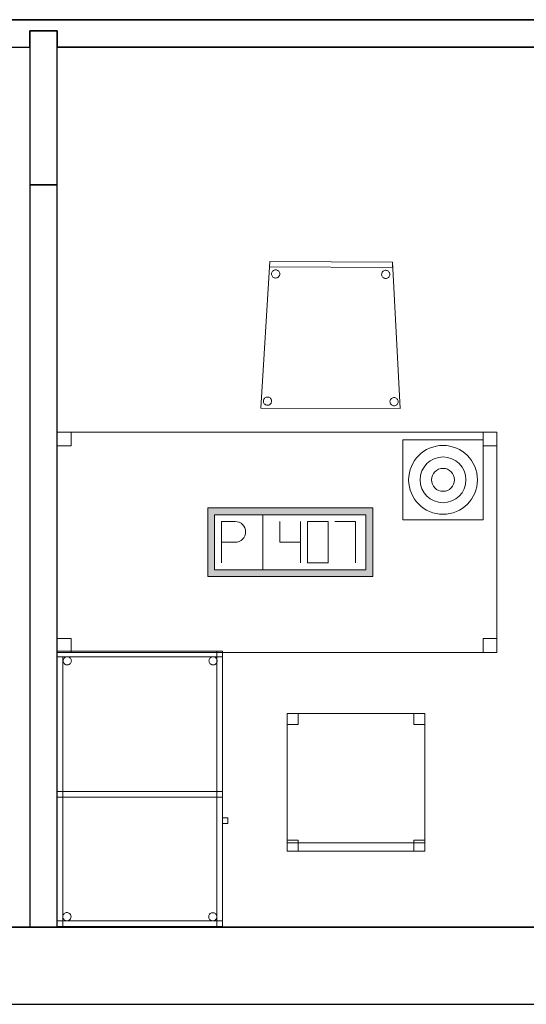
# Model space of a CAD drawing. Header units: metres. Extents: x 397.7 to 427.5, y 12.7 to 28.4.
# Tile 14 of 79: x 408.4 to 410.3, y 12.8 to 16.4. Entities that reach past the tile are written whole.
import ezdxf

# ---------------------------------------------------------------- set-up
doc = ezdxf.new("R2010")
doc.units = ezdxf.units.M
doc.layers.add('01_SUELOS', color=7, linetype='Continuous', lineweight=25, true_color=0x007f00)
for name, color, linetype, lineweight in [('02_MOBILIARIO', 7, 'Continuous', 18), ('A-DETL-____-MBND', 7, 'Continuous', 18), ('A-DETL-GENF-OTLN', 7, 'Continuous', 18), ('A-WALL-____-MCUT', 7, 'Continuous', 25), ('A-WALL-____-OTLN', 7, 'Continuous', 25)]:
    doc.layers.add(name, color=color, linetype=linetype, lineweight=lineweight)

# ---------------------------------------------------------------- blocks, each defined once
blk = doc.blocks.new('Family - Taula 100X60_P2-152700-05_TEL_P2')
at = {"layer": 'A-DETL-____-MBND', "color": 253, "true_color": 0xaaaaaa}
for p, q in [((0, 1), (0.58, 1)), ((0, 0), (0, 1)), ((0.58, 1), (0, 1)), ((0, 1), (0, 0)), ((0.6, 1), (0, 1)), ((0, 1), (0.6, 1)), ((0, 1), (0, 0)), ((0, 0), (0, 1)), ((0, 0.98), (0, 1)), ((0, 1), (0, 0.98)), ((0, 1), (0.6, 1)), ((0.6, 1), (0, 1)), ((0.6, 1), (0, 1)), ((0, 1), (0.6, 1)), ((0, 1), (0, 0)), ((0, 0), (0, 1)), ((0, 0.98), (0.02, 0.98)), ((0.02, 0.98), (0, 0.98)), ((0, 0), (0, 0.98)), ((0, 0.98), (0, 0)), ((0.6, 0.98), (0, 0.98)), ((0, 0.98), (0.6, 0.98)), ((0.02, 0.98), (0.02, 0)), ((0.02, 0), (0.02, 0.98)), ((0.0212, 0.965), (0.0215, 0.9676)), ((0.0215, 0.9676), (0.0212, 0.965)), ((0.0215, 0.9676), (0.0221, 0.9701)), ((0.0221, 0.9701), (0.0215, 0.9676)), ((0.0221, 0.9701), (0.0232, 0.9725)), ((0.0232, 0.9725), (0.0221, 0.9701)), ((0.0232, 0.9725), (0.0247, 0.9746)), ((0.0247, 0.9746), (0.0232, 0.9725)), ((0.0247, 0.9746), (0.0266, 0.9764)), ((0.0266, 0.9764), (0.0247, 0.9746)), ((0.0266, 0.9764), (0.0287, 0.9779)), ((0.0287, 0.9779), (0.0266, 0.9764)), ((0.0287, 0.9779), (0.0311, 0.979)), ((0.0311, 0.979), (0.0287, 0.9779)), ((0.0311, 0.979), (0.0336, 0.9797)), ((0.0336, 0.9797), (0.0311, 0.979)), ((0.0336, 0.9797), (0.0362, 0.9799)), ((0.0362, 0.9799), (0.0336, 0.9797)), ((0.0362, 0.9799), (0.0388, 0.9797)), ((0.0388, 0.9797), (0.0362, 0.9799)), ((0.0388, 0.9797), (0.0413, 0.979)), ((0.0413, 0.979), (0.0388, 0.9797)), ((0.0413, 0.979), (0.0436, 0.9779)), ((0.0436, 0.9779), (0.0413, 0.979)), ((0.0436, 0.9779), (0.0458, 0.9764)), ((0.0458, 0.9764), (0.0436, 0.9779)), ((0.0458, 0.9764), (0.0476, 0.9746)), ((0.0476, 0.9746), (0.0458, 0.9764)), ((0.0476, 0.9746), (0.0491, 0.9725)), ((0.0491, 0.9725), (0.0476, 0.9746)), ((0.0491, 0.9725), (0.0502, 0.9701)), ((0.0502, 0.9701), (0.0491, 0.9725)), ((0.0502, 0.9701), (0.0509, 0.9676)), ((0.0509, 0.9676), (0.0502, 0.9701)), ((0.0509, 0.9676), (0.0511, 0.965)), ((0.0511, 0.965), (0.0509, 0.9676)), ((0.5512, 0.965), (0.5515, 0.9676)), ((0.5515, 0.9676), (0.5512, 0.965)), ((0.5515, 0.9676), (0.5521, 0.9701)), ((0.5521, 0.9701), (0.5515, 0.9676)), ((0.5521, 0.9701), (0.5532, 0.9725)), ((0.5532, 0.9725), (0.5521, 0.9701)), ((0.5532, 0.9725), (0.5547, 0.9746)), ((0.5547, 0.9746), (0.5532, 0.9725)), ((0.5547, 0.9746), (0.5566, 0.9764)), ((0.5566, 0.9764), (0.5547, 0.9746)), ((0.5566, 0.9764), (0.5587, 0.9779)), ((0.5587, 0.9779), (0.5566, 0.9764)), ((0.5587, 0.9779), (0.5611, 0.979)), ((0.5611, 0.979), (0.5587, 0.9779)), ((0.5611, 0.979), (0.5636, 0.9797)), ((0.5636, 0.9797), (0.5611, 0.979)), ((0.5636, 0.9797), (0.5662, 0.9799)), ((0.5662, 0.9799), (0.5636, 0.9797)), ((0.5662, 0.9799), (0.5688, 0.9797)), ((0.5688, 0.9797), (0.5662, 0.9799)), ((0.5688, 0.9797), (0.5713, 0.979)), ((0.5713, 0.979), (0.5688, 0.9797)), ((0.5713, 0.979), (0.5736, 0.9779)), ((0.5736, 0.9779), (0.5713, 0.979)), ((0.5736, 0.9779), (0.5758, 0.9764)), ((0.5758, 0.9764), (0.5736, 0.9779)), ((0.5758, 0.9764), (0.5776, 0.9746)), ((0.5776, 0.9746), (0.5758, 0.9764)), ((0.5776, 0.9746), (0.5791, 0.9725)), ((0.5791, 0.9725), (0.5776, 0.9746)), ((0.5791, 0.9725), (0.5802, 0.9701)), ((0.5802, 0.9701), (0.5791, 0.9725)), ((0.58, 1), (0.58, 0)), ((0.58, 0), (0.58, 1)), ((0.5802, 0.9701), (0.5809, 0.9676)), ((0.5809, 0.9676), (0.5802, 0.9701)), ((0.5809, 0.9676), (0.5811, 0.965)), ((0.5811, 0.965), (0.5809, 0.9676)), ((0.6, 0), (0.6, 1)), ((0.6, 1), (0.6, 0)), ((0.6, 1), (0.6, 0.98)), ((0.6, 1), (0.6, 0.98)), ((0.6, 0), (0.6, 1)), ((0.6, 1), (0.6, 0)), ((0.0215, 0.9624), (0.0212, 0.965)), ((0.0212, 0.965), (0.0215, 0.9624)), ((0.0221, 0.9599), (0.0215, 0.9624)), ((0.0215, 0.9624), (0.0221, 0.9599)), ((0.0232, 0.9575), (0.0221, 0.9599)), ((0.0221, 0.9599), (0.0232, 0.9575)), ((0.0247, 0.9554), (0.0232, 0.9575)), ((0.0232, 0.9575), (0.0247, 0.9554)), ((0.0266, 0.9536), (0.0247, 0.9554)), ((0.0247, 0.9554), (0.0266, 0.9536)), ((0.0287, 0.9521), (0.0266, 0.9536)), ((0.0266, 0.9536), (0.0287, 0.9521)), ((0.0311, 0.951), (0.0287, 0.9521)), ((0.0287, 0.9521), (0.0311, 0.951)), ((0.0336, 0.9503), (0.0311, 0.951)), ((0.0311, 0.951), (0.0336, 0.9503)), ((0.0362, 0.9501), (0.0336, 0.9503)), ((0.0336, 0.9503), (0.0362, 0.9501)), ((0.0388, 0.9503), (0.0362, 0.9501)), ((0.0362, 0.9501), (0.0388, 0.9503)), ((0.0413, 0.951), (0.0388, 0.9503)), ((0.0388, 0.9503), (0.0413, 0.951)), ((0.0436, 0.9521), (0.0413, 0.951)), ((0.0413, 0.951), (0.0436, 0.9521)), ((0.0458, 0.9536), (0.0436, 0.9521)), ((0.0436, 0.9521), (0.0458, 0.9536)), ((0.0476, 0.9554), (0.0458, 0.9536)), ((0.0458, 0.9536), (0.0476, 0.9554)), ((0.0491, 0.9575), (0.0476, 0.9554)), ((0.0476, 0.9554), (0.0491, 0.9575)), ((0.0502, 0.9599), (0.0491, 0.9575)), ((0.0491, 0.9575), (0.0502, 0.9599)), ((0.0509, 0.9624), (0.0502, 0.9599)), ((0.0502, 0.9599), (0.0509, 0.9624)), ((0.0511, 0.965), (0.0509, 0.9624)), ((0.0509, 0.9624), (0.0511, 0.965)), ((0.5515, 0.9624), (0.5512, 0.965)), ((0.5512, 0.965), (0.5515, 0.9624)), ((0.5521, 0.9599), (0.5515, 0.9624)), ((0.5515, 0.9624), (0.5521, 0.9599)), ((0.5532, 0.9575), (0.5521, 0.9599)), ((0.5521, 0.9599), (0.5532, 0.9575)), ((0.5547, 0.9554), (0.5532, 0.9575)), ((0.5532, 0.9575), (0.5547, 0.9554)), ((0.5566, 0.9536), (0.5547, 0.9554)), ((0.5547, 0.9554), (0.5566, 0.9536)), ((0.5587, 0.9521), (0.5566, 0.9536)), ((0.5566, 0.9536), (0.5587, 0.9521)), ((0.5611, 0.951), (0.5587, 0.9521)), ((0.5587, 0.9521), (0.5611, 0.951)), ((0.5636, 0.9503), (0.5611, 0.951)), ((0.5611, 0.951), (0.5636, 0.9503)), ((0.5662, 0.9501), (0.5636, 0.9503)), ((0.5636, 0.9503), (0.5662, 0.9501)), ((0.5688, 0.9503), (0.5662, 0.9501)), ((0.5662, 0.9501), (0.5688, 0.9503)), ((0.5713, 0.951), (0.5688, 0.9503)), ((0.5688, 0.9503), (0.5713, 0.951)), ((0.5736, 0.9521), (0.5713, 0.951)), ((0.5713, 0.951), (0.5736, 0.9521)), ((0.5758, 0.9536), (0.5736, 0.9521)), ((0.5736, 0.9521), (0.5758, 0.9536)), ((0.5776, 0.9554), (0.5758, 0.9536)), ((0.5758, 0.9536), (0.5776, 0.9554)), ((0.5791, 0.9575), (0.5776, 0.9554)), ((0.5776, 0.9554), (0.5791, 0.9575)), ((0.5802, 0.9599), (0.5791, 0.9575)), ((0.5791, 0.9575), (0.5802, 0.9599)), ((0.5809, 0.9624), (0.5802, 0.9599)), ((0.5802, 0.9599), (0.5809, 0.9624)), ((0.5811, 0.965), (0.5809, 0.9624)), ((0.5809, 0.9624), (0.5811, 0.965)), ((0, 0.47), (0, 0.49)), ((0, 0.49), (0, 0.47)), ((0, 0.49), (0.6, 0.49)), ((0.6, 0.49), (0, 0.49)), ((0, 0.47), (0, 0.49)), ((0, 0.49), (0, 0.47)), ((0, 0.49), (0.58, 0.49)), ((0.58, 0.49), (0, 0.49)), ((0.6, 0.47), (0, 0.47)), ((0, 0.47), (0.6, 0.47)), ((0.58, 0.47), (0, 0.47)), ((0, 0.47), (0.58, 0.47)), ((0.58, 0.49), (0.58, 0.47)), ((0.58, 0.49), (0.58, 0.47)), ((0.58, 0.49), (0.6, 0.49)), ((0.6, 0.49), (0.58, 0.49)), ((0.58, 0), (0.58, 0.49)), ((0.58, 0.49), (0.58, 0)), ((0.6, 0.49), (0.6, 0.47)), ((0.6, 0.49), (0.6, 0.47)), ((0.6, 0.49), (0.6, 0)), ((0.6, 0), (0.6, 0.49)), ((0.6, 0.3744), (0.6, 0.3944)), ((0.6, 0.3944), (0.62, 0.3944)), ((0.62, 0.3944), (0.6, 0.3944)), ((0.6, 0.3944), (0.6, 0.3744)), ((0.62, 0.3944), (0.62, 0.3744)), ((0.62, 0.3744), (0.62, 0.3944)), ((0.62, 0.3744), (0.6, 0.3744)), ((0.6, 0.3744), (0.62, 0.3744)), ((0.02, 0.0353), (0.0203, 0.0379)), ((0.0203, 0.0379), (0.02, 0.0353)), ((0.0203, 0.0379), (0.0209, 0.0404)), ((0.0209, 0.0404), (0.0203, 0.0379)), ((0.0209, 0.0404), (0.022, 0.0428)), ((0.022, 0.0428), (0.0209, 0.0404)), ((0.022, 0.0428), (0.0235, 0.0449)), ((0.0235, 0.0449), (0.022, 0.0428)), ((0.0235, 0.0449), (0.0254, 0.0467)), ((0.0254, 0.0467), (0.0235, 0.0449)), ((0.0254, 0.0467), (0.0275, 0.0482)), ((0.0275, 0.0482), (0.0254, 0.0467)), ((0.0275, 0.0482), (0.0299, 0.0493)), ((0.0299, 0.0493), (0.0275, 0.0482)), ((0.0299, 0.0493), (0.0324, 0.05)), ((0.0324, 0.05), (0.0299, 0.0493)), ((0.0324, 0.05), (0.035, 0.0502)), ((0.035, 0.0502), (0.0324, 0.05)), ((0.035, 0.0502), (0.0376, 0.05)), ((0.0376, 0.05), (0.035, 0.0502)), ((0.0376, 0.05), (0.0401, 0.0493)), ((0.0401, 0.0493), (0.0376, 0.05)), ((0.0401, 0.0493), (0.0424, 0.0482)), ((0.0424, 0.0482), (0.0401, 0.0493)), ((0.0424, 0.0482), (0.0446, 0.0467)), ((0.0446, 0.0467), (0.0424, 0.0482)), ((0.0446, 0.0467), (0.0464, 0.0449)), ((0.0464, 0.0449), (0.0446, 0.0467)), ((0.0464, 0.0449), (0.0479, 0.0428)), ((0.0479, 0.0428), (0.0464, 0.0449)), ((0.0479, 0.0428), (0.049, 0.0404)), ((0.049, 0.0404), (0.0479, 0.0428)), ((0.049, 0.0404), (0.0497, 0.0379)), ((0.0497, 0.0379), (0.049, 0.0404)), ((0.0497, 0.0379), (0.0499, 0.0353)), ((0.0499, 0.0353), (0.0497, 0.0379)), ((0.5501, 0.035), (0.5503, 0.0375)), ((0.5503, 0.0375), (0.5501, 0.035)), ((0.5503, 0.0375), (0.551, 0.0401)), ((0.551, 0.0401), (0.5503, 0.0375)), ((0.551, 0.0401), (0.5521, 0.0424)), ((0.5521, 0.0424), (0.551, 0.0401)), ((0.5521, 0.0424), (0.5536, 0.0446)), ((0.5536, 0.0446), (0.5521, 0.0424)), ((0.5536, 0.0446), (0.5554, 0.0464)), ((0.5554, 0.0464), (0.5536, 0.0446)), ((0.5554, 0.0464), (0.5575, 0.0479)), ((0.5575, 0.0479), (0.5554, 0.0464)), ((0.5575, 0.0479), (0.5599, 0.049)), ((0.5599, 0.049), (0.5575, 0.0479)), ((0.5599, 0.049), (0.5624, 0.0497)), ((0.5624, 0.0497), (0.5599, 0.049)), ((0.5624, 0.0497), (0.565, 0.0499)), ((0.565, 0.0499), (0.5624, 0.0497)), ((0.565, 0.0499), (0.5676, 0.0497)), ((0.5676, 0.0497), (0.565, 0.0499)), ((0.5676, 0.0497), (0.5701, 0.049)), ((0.5701, 0.049), (0.5676, 0.0497)), ((0.5701, 0.049), (0.5725, 0.0479)), ((0.5725, 0.0479), (0.5701, 0.049)), ((0.5725, 0.0479), (0.5746, 0.0464)), ((0.5746, 0.0464), (0.5725, 0.0479)), ((0.5746, 0.0464), (0.5764, 0.0446)), ((0.5764, 0.0446), (0.5746, 0.0464)), ((0.5764, 0.0446), (0.5779, 0.0424)), ((0.5779, 0.0424), (0.5764, 0.0446)), ((0.5779, 0.0424), (0.579, 0.0401)), ((0.579, 0.0401), (0.5779, 0.0424)), ((0.579, 0.0401), (0.5797, 0.0375)), ((0.5797, 0.0375), (0.579, 0.0401)), ((0.5797, 0.0375), (0.5799, 0.035)), ((0.5799, 0.035), (0.5797, 0.0375)), ((0, 0), (0, 0.02)), ((0, 0.02), (0, 0)), ((0, 0.02), (0.6, 0.02)), ((0.6, 0.02), (0, 0.02)), ((0, 0), (0.6, 0)), ((0.6, 0), (0, 0)), ((0.6, 0), (0, 0)), ((0, 0), (0.6, 0)), ((0.02, 0), (0, 0)), ((0, 0), (0.6, 0)), ((0.6, 0), (0, 0)), ((0.0203, 0.0327), (0.02, 0.0353)), ((0.02, 0.0353), (0.0203, 0.0327)), ((0.0209, 0.0302), (0.0203, 0.0327)), ((0.0203, 0.0327), (0.0209, 0.0302)), ((0.022, 0.0278), (0.0209, 0.0302)), ((0.0209, 0.0302), (0.022, 0.0278)), ((0.0235, 0.0257), (0.022, 0.0278)), ((0.022, 0.0278), (0.0235, 0.0257)), ((0.0254, 0.0238), (0.0235, 0.0257)), ((0.0235, 0.0257), (0.0254, 0.0238)), ((0.0275, 0.0224), (0.0254, 0.0238)), ((0.0254, 0.0238), (0.0275, 0.0224)), ((0.0299, 0.0213), (0.0275, 0.0224)), ((0.0275, 0.0224), (0.0299, 0.0213)), ((0.0324, 0.0206), (0.0299, 0.0213)), ((0.0299, 0.0213), (0.0324, 0.0206)), ((0.035, 0.0204), (0.0324, 0.0206)), ((0.0324, 0.0206), (0.035, 0.0204)), ((0.0376, 0.0206), (0.035, 0.0204)), ((0.035, 0.0204), (0.0376, 0.0206)), ((0.0401, 0.0213), (0.0376, 0.0206)), ((0.0376, 0.0206), (0.0401, 0.0213)), ((0.0424, 0.0224), (0.0401, 0.0213)), ((0.0401, 0.0213), (0.0424, 0.0224)), ((0.0446, 0.0238), (0.0424, 0.0224)), ((0.0424, 0.0224), (0.0446, 0.0238)), ((0.0464, 0.0257), (0.0446, 0.0238)), ((0.0446, 0.0238), (0.0464, 0.0257)), ((0.0479, 0.0278), (0.0464, 0.0257)), ((0.0464, 0.0257), (0.0479, 0.0278)), ((0.049, 0.0302), (0.0479, 0.0278)), ((0.0479, 0.0278), (0.049, 0.0302)), ((0.0497, 0.0327), (0.049, 0.0302)), ((0.049, 0.0302), (0.0497, 0.0327)), ((0.0499, 0.0353), (0.0497, 0.0327)), ((0.0497, 0.0327), (0.0499, 0.0353)), ((0.5503, 0.0324), (0.5501, 0.035)), ((0.5501, 0.035), (0.5503, 0.0324)), ((0.551, 0.0298), (0.5503, 0.0324)), ((0.5503, 0.0324), (0.551, 0.0298)), ((0.5521, 0.0275), (0.551, 0.0298)), ((0.551, 0.0298), (0.5521, 0.0275)), ((0.5536, 0.0254), (0.5521, 0.0275)), ((0.5521, 0.0275), (0.5536, 0.0254)), ((0.5554, 0.0235), (0.5536, 0.0254)), ((0.5536, 0.0254), (0.5554, 0.0235)), ((0.5575, 0.022), (0.5554, 0.0235)), ((0.5554, 0.0235), (0.5575, 0.022)), ((0.5599, 0.0209), (0.5575, 0.022)), ((0.5575, 0.022), (0.5599, 0.0209)), ((0.5624, 0.0202), (0.5599, 0.0209)), ((0.5599, 0.0209), (0.5624, 0.0202)), ((0.565, 0.02), (0.5624, 0.0202)), ((0.5624, 0.0202), (0.565, 0.02)), ((0.5676, 0.0202), (0.565, 0.02)), ((0.565, 0.02), (0.5676, 0.0202)), ((0.5701, 0.0209), (0.5676, 0.0202)), ((0.5676, 0.0202), (0.5701, 0.0209)), ((0.5725, 0.022), (0.5701, 0.0209)), ((0.5701, 0.0209), (0.5725, 0.022)), ((0.5746, 0.0235), (0.5725, 0.022)), ((0.5725, 0.022), (0.5746, 0.0235)), ((0.5764, 0.0254), (0.5746, 0.0235)), ((0.5746, 0.0235), (0.5764, 0.0254)), ((0.5779, 0.0275), (0.5764, 0.0254)), ((0.5764, 0.0254), (0.5779, 0.0275)), ((0.579, 0.0298), (0.5779, 0.0275)), ((0.5779, 0.0275), (0.579, 0.0298)), ((0.5797, 0.0324), (0.579, 0.0298)), ((0.579, 0.0298), (0.5797, 0.0324)), ((0.5799, 0.035), (0.5797, 0.0324)), ((0.5797, 0.0324), (0.5799, 0.035)), ((0.6, 0), (0.58, 0)), ((0.6, 0), (0.58, 0)), ((0.6, 0.02), (0.6, 0)), ((0.6, 0.02), (0.6, 0)), ((0.58, 0), (0, 0)), ((0, 0), (0.58, 0)), ((0.02, 0), (0, 0))]:
    blk.add_line(p, q, dxfattribs=at)
blk = doc.blocks.new('Family - Mampara P2-152729-05_TEL_P2')
at = {"layer": 'A-WALL-____-MCUT', "color": 253, "true_color": 0xaaaaaa}
for p, q in [((0.56, 0.1), (0, 0.1)), ((0, 0.1), (0, 0)), ((0.56, 0), (0.56, 0.1)), ((0, 0), (0.56, 0))]:
    blk.add_line(p, q, dxfattribs=at)
at = {"layer": 'A-WALL-____-OTLN', "color": 253, "true_color": 0xaaaaaa}
for p, q in [((0.56, 0.1), (0, 0.1)), ((0, 0.1), (0, 0)), ((0.56, 0), (0.56, 0.1)), ((0, 0), (0.56, 0))]:
    blk.add_line(p, q, dxfattribs=at)
at = {"layer": 'A-WALL-____-OTLN', "color": 253, "lineweight": 18, "true_color": 0xaaaaaa}
blk.add_line((0, 0), (0.56, 0), dxfattribs=at)
blk = doc.blocks.new('Family - Mur P2-152758-05_TEL_P2')
at = {"layer": 'A-WALL-____-MCUT', "color": 253, "true_color": 0xaaaaaa}
for p, q in [((25.4738, 0.28), (0.0555, 0.28)), ((0, 0), (25.4158, 0))]:
    blk.add_line(p, q, dxfattribs=at)
at = {"layer": 'A-WALL-____-OTLN', "color": 253, "true_color": 0xaaaaaa}
for p, q in [((25.4738, 0.28), (0.0555, 0.28)), ((0, 0), (25.4158, 0))]:
    blk.add_line(p, q, dxfattribs=at)
at = {"layer": 'A-WALL-____-OTLN', "color": 253, "lineweight": 18, "true_color": 0xaaaaaa}
blk.add_line((0, 0), (25.4158, 0), dxfattribs=at)
blk = doc.blocks.new('Family - Evans P2-152760-05_TEL_P2')
at = {"layer": 'A-WALL-____-MCUT', "color": 253, "true_color": 0xaaaaaa}
for p, q in [((2.698, 0.1), (0, 0.1)), ((0, 0.1), (0, 0)), ((2.698, 0), (2.698, 0.1)), ((0, 0), (2.698, 0))]:
    blk.add_line(p, q, dxfattribs=at)
at = {"layer": 'A-WALL-____-OTLN', "color": 253, "true_color": 0xaaaaaa}
for p, q in [((2.698, 0.1), (0, 0.1)), ((0, 0.1), (0, 0)), ((2.698, 0), (2.698, 0.1)), ((0, 0), (2.698, 0))]:
    blk.add_line(p, q, dxfattribs=at)
at = {"layer": 'A-WALL-____-OTLN', "color": 253, "lineweight": 18, "true_color": 0xaaaaaa}
blk.add_line((0, 0), (2.698, 0), dxfattribs=at)
blk = doc.blocks.new('Family - LONDR55-XX_ZZ-ARQ-CAA-M3D-Londres55-152793-05_TEL_P2')
at = {"layer": '01_SUELOS', "color": 9, "true_color": 0xaad4aa}
for p, q in [((0, 0), (25.4191, 0)), ((25.4191, 0), (0, 0))]:
    blk.add_line(p, q, dxfattribs=at)
blk = doc.blocks.new('Family - Mampara P2-152874-05_TEL_P2')
at = {"layer": 'A-WALL-____-MCUT', "color": 253, "true_color": 0xaaaaaa}
for p, q in [((6.3478, 0.1), (4.1378, 0.1)), ((6.3478, 0.04), (6.3478, 0.1)), ((8.3078, 0.1), (6.4478, 0.1)), ((6.4478, 0.1), (6.4478, 0.04)), ((6.4478, 0.04), (6.3478, 0.04)), ((4.1378, 0), (8.3078, 0))]:
    blk.add_line(p, q, dxfattribs=at)
at = {"layer": 'A-WALL-____-OTLN', "color": 253, "true_color": 0xaaaaaa}
for p, q in [((4.1378, 0.1), (6.3478, 0.1)), ((6.3478, 0.1), (6.3478, 0.04)), ((6.4478, 0.04), (6.4478, 0.1)), ((8.3078, 0.1), (6.4478, 0.1)), ((6.3478, 0.04), (6.4478, 0.04)), ((8.3078, 0), (4.1378, 0))]:
    blk.add_line(p, q, dxfattribs=at)
at = {"layer": 'A-WALL-____-OTLN', "color": 253, "lineweight": 18, "true_color": 0xaaaaaa}
blk.add_line((0, 0), (9.2978, 0), dxfattribs=at)
blk = doc.blocks.new('Family - Cadira confident_P2-152899-05_TEL_P2')
at = {"layer": 'A-DETL-____-MBND', "color": 253, "true_color": 0xaaaaaa}
for p, q in [((0, 0.0022), (0.0323, 0.5347)), ((0.0323, 0.5347), (0, 0.0022)), ((0.0322, 0.5147), (0.0323, 0.5347)), ((0.0323, 0.5347), (0.0322, 0.5147)), ((0.4787, 0.5127), (0.0322, 0.5147)), ((0.0322, 0.5147), (0.4787, 0.5127)), ((0.0323, 0.5347), (0.4788, 0.5327)), ((0.4788, 0.5327), (0.0323, 0.5347)), ((0.0323, 0.5347), (0.4788, 0.5327)), ((0.4788, 0.5327), (0.0323, 0.5347)), ((0.0426, 0.4991), (0.0444, 0.501)), ((0.0444, 0.501), (0.0426, 0.4991)), ((0.0444, 0.501), (0.0466, 0.5024)), ((0.0466, 0.5024), (0.0444, 0.501)), ((0.0466, 0.5024), (0.0489, 0.5035)), ((0.0489, 0.5035), (0.0466, 0.5024)), ((0.0489, 0.5035), (0.0515, 0.5042)), ((0.0515, 0.5042), (0.0489, 0.5035)), ((0.0515, 0.5042), (0.054, 0.5044)), ((0.054, 0.5044), (0.0515, 0.5042)), ((0.054, 0.5044), (0.0566, 0.5042)), ((0.0566, 0.5042), (0.054, 0.5044)), ((0.0566, 0.5042), (0.0592, 0.5035)), ((0.0592, 0.5035), (0.0566, 0.5042)), ((0.0592, 0.5035), (0.0615, 0.5024)), ((0.0615, 0.5024), (0.0592, 0.5035)), ((0.0615, 0.5024), (0.0636, 0.5009)), ((0.0636, 0.5009), (0.0615, 0.5024)), ((0.4466, 0.5007), (0.4489, 0.5018)), ((0.4489, 0.5018), (0.4466, 0.5007)), ((0.4489, 0.5018), (0.4514, 0.5025)), ((0.4514, 0.5025), (0.4489, 0.5018)), ((0.4514, 0.5025), (0.454, 0.5027)), ((0.454, 0.5027), (0.4514, 0.5025)), ((0.454, 0.5027), (0.4566, 0.5024)), ((0.4566, 0.5024), (0.454, 0.5027)), ((0.4566, 0.5024), (0.4591, 0.5018)), ((0.4591, 0.5018), (0.4566, 0.5024)), ((0.4591, 0.5018), (0.4615, 0.5006)), ((0.4615, 0.5006), (0.4591, 0.5018)), ((0.4788, 0.5327), (0.4787, 0.5127)), ((0.4787, 0.5127), (0.4788, 0.5327)), ((0.4788, 0.5327), (0.5065, 0)), ((0.5065, 0), (0.4788, 0.5327)), ((0.039, 0.4895), (0.0393, 0.4921)), ((0.0393, 0.4921), (0.039, 0.4895)), ((0.0393, 0.4869), (0.039, 0.4895)), ((0.039, 0.4895), (0.0393, 0.4869)), ((0.0393, 0.4921), (0.04, 0.4946)), ((0.04, 0.4946), (0.0393, 0.4921)), ((0.0399, 0.4844), (0.0393, 0.4869)), ((0.0393, 0.4869), (0.0399, 0.4844)), ((0.041, 0.4821), (0.0399, 0.4844)), ((0.0399, 0.4844), (0.041, 0.4821)), ((0.04, 0.4946), (0.0411, 0.497)), ((0.0411, 0.497), (0.04, 0.4946)), ((0.0425, 0.4799), (0.041, 0.4821)), ((0.041, 0.4821), (0.0425, 0.4799)), ((0.0411, 0.497), (0.0426, 0.4991)), ((0.0426, 0.4991), (0.0411, 0.497)), ((0.0443, 0.4781), (0.0425, 0.4799)), ((0.0425, 0.4799), (0.0443, 0.4781)), ((0.0465, 0.4766), (0.0443, 0.4781)), ((0.0443, 0.4781), (0.0465, 0.4766)), ((0.0488, 0.4755), (0.0465, 0.4766)), ((0.0465, 0.4766), (0.0488, 0.4755)), ((0.0513, 0.4748), (0.0488, 0.4755)), ((0.0488, 0.4755), (0.0513, 0.4748)), ((0.0539, 0.4745), (0.0513, 0.4748)), ((0.0513, 0.4748), (0.0539, 0.4745)), ((0.0565, 0.4748), (0.0539, 0.4745)), ((0.0539, 0.4745), (0.0565, 0.4748)), ((0.059, 0.4754), (0.0565, 0.4748)), ((0.0565, 0.4748), (0.059, 0.4754)), ((0.0614, 0.4765), (0.059, 0.4754)), ((0.059, 0.4754), (0.0614, 0.4765)), ((0.0635, 0.478), (0.0614, 0.4765)), ((0.0614, 0.4765), (0.0635, 0.478)), ((0.0654, 0.4798), (0.0635, 0.478)), ((0.0635, 0.478), (0.0654, 0.4798)), ((0.0636, 0.5009), (0.0655, 0.499)), ((0.0655, 0.499), (0.0636, 0.5009)), ((0.0669, 0.4819), (0.0654, 0.4798)), ((0.0654, 0.4798), (0.0669, 0.4819)), ((0.0655, 0.499), (0.067, 0.4969)), ((0.067, 0.4969), (0.0655, 0.499)), ((0.068, 0.4843), (0.0669, 0.4819)), ((0.0669, 0.4819), (0.068, 0.4843)), ((0.067, 0.4969), (0.068, 0.4945)), ((0.068, 0.4945), (0.067, 0.4969)), ((0.068, 0.4945), (0.0687, 0.492)), ((0.0687, 0.492), (0.068, 0.4945)), ((0.0687, 0.4868), (0.068, 0.4843)), ((0.068, 0.4843), (0.0687, 0.4868)), ((0.0687, 0.492), (0.0689, 0.4894)), ((0.0689, 0.4894), (0.0687, 0.492)), ((0.0689, 0.4894), (0.0687, 0.4868)), ((0.0687, 0.4868), (0.0689, 0.4894)), ((0.439, 0.4878), (0.4393, 0.4904)), ((0.4393, 0.4904), (0.439, 0.4878)), ((0.4393, 0.4852), (0.439, 0.4878)), ((0.439, 0.4878), (0.4393, 0.4852)), ((0.4393, 0.4904), (0.44, 0.4929)), ((0.44, 0.4929), (0.4393, 0.4904)), ((0.4399, 0.4827), (0.4393, 0.4852)), ((0.4393, 0.4852), (0.4399, 0.4827)), ((0.441, 0.4803), (0.4399, 0.4827)), ((0.4399, 0.4827), (0.441, 0.4803)), ((0.44, 0.4929), (0.4411, 0.4953)), ((0.4411, 0.4953), (0.44, 0.4929)), ((0.4425, 0.4782), (0.441, 0.4803)), ((0.441, 0.4803), (0.4425, 0.4782)), ((0.4411, 0.4953), (0.4426, 0.4974)), ((0.4426, 0.4974), (0.4411, 0.4953)), ((0.4443, 0.4763), (0.4425, 0.4782)), ((0.4425, 0.4782), (0.4443, 0.4763)), ((0.4426, 0.4974), (0.4444, 0.4992)), ((0.4444, 0.4992), (0.4426, 0.4974)), ((0.4465, 0.4748), (0.4443, 0.4763)), ((0.4443, 0.4763), (0.4465, 0.4748)), ((0.4444, 0.4992), (0.4466, 0.5007)), ((0.4466, 0.5007), (0.4444, 0.4992)), ((0.4488, 0.4737), (0.4465, 0.4748)), ((0.4465, 0.4748), (0.4488, 0.4737)), ((0.4513, 0.473), (0.4488, 0.4737)), ((0.4488, 0.4737), (0.4513, 0.473)), ((0.4539, 0.4728), (0.4513, 0.473)), ((0.4513, 0.473), (0.4539, 0.4728)), ((0.4565, 0.473), (0.4539, 0.4728)), ((0.4539, 0.4728), (0.4565, 0.473)), ((0.459, 0.4737), (0.4565, 0.473)), ((0.4565, 0.473), (0.459, 0.4737)), ((0.4614, 0.4748), (0.459, 0.4737)), ((0.459, 0.4737), (0.4614, 0.4748)), ((0.4635, 0.4763), (0.4614, 0.4748)), ((0.4614, 0.4748), (0.4635, 0.4763)), ((0.4615, 0.5006), (0.4636, 0.4991)), ((0.4636, 0.4991), (0.4615, 0.5006)), ((0.4654, 0.4781), (0.4635, 0.4763)), ((0.4635, 0.4763), (0.4654, 0.4781)), ((0.4636, 0.4991), (0.4655, 0.4973)), ((0.4655, 0.4973), (0.4636, 0.4991)), ((0.4669, 0.4802), (0.4654, 0.4781)), ((0.4654, 0.4781), (0.4669, 0.4802)), ((0.4655, 0.4973), (0.4669, 0.4951)), ((0.4669, 0.4951), (0.4655, 0.4973)), ((0.4669, 0.4951), (0.468, 0.4928)), ((0.468, 0.4928), (0.4669, 0.4951)), ((0.468, 0.4826), (0.4669, 0.4802)), ((0.4669, 0.4802), (0.468, 0.4826)), ((0.468, 0.4928), (0.4687, 0.4903)), ((0.4687, 0.4903), (0.468, 0.4928)), ((0.4687, 0.4851), (0.468, 0.4826)), ((0.468, 0.4826), (0.4687, 0.4851)), ((0.4687, 0.4903), (0.4689, 0.4877)), ((0.4689, 0.4877), (0.4687, 0.4903)), ((0.4689, 0.4877), (0.4687, 0.4851)), ((0.4687, 0.4851), (0.4689, 0.4877)), ((0.0114, 0.0347), (0.0129, 0.0368)), ((0.0129, 0.0368), (0.0114, 0.0347)), ((0.0129, 0.0368), (0.0148, 0.0387)), ((0.0148, 0.0387), (0.0129, 0.0368)), ((0.0148, 0.0387), (0.0169, 0.0402)), ((0.0169, 0.0402), (0.0148, 0.0387)), ((0.0169, 0.0402), (0.0193, 0.0413)), ((0.0193, 0.0413), (0.0169, 0.0402)), ((0.0193, 0.0413), (0.0218, 0.0419)), ((0.0218, 0.0419), (0.0193, 0.0413)), ((0.0218, 0.0419), (0.0244, 0.0421)), ((0.0244, 0.0421), (0.0218, 0.0419)), ((0.0244, 0.0421), (0.027, 0.0419)), ((0.027, 0.0419), (0.0244, 0.0421)), ((0.027, 0.0419), (0.0295, 0.0412)), ((0.0295, 0.0412), (0.027, 0.0419)), ((0.0295, 0.0412), (0.0319, 0.0401)), ((0.0319, 0.0401), (0.0295, 0.0412)), ((0.0319, 0.0401), (0.034, 0.0386)), ((0.034, 0.0386), (0.0319, 0.0401)), ((0.034, 0.0386), (0.0358, 0.0367)), ((0.0358, 0.0367), (0.034, 0.0386)), ((0.0358, 0.0367), (0.0373, 0.0346)), ((0.0373, 0.0346), (0.0358, 0.0367)), ((0.4729, 0.0348), (0.4748, 0.0367)), ((0.4748, 0.0367), (0.4729, 0.0348)), ((0.4748, 0.0367), (0.4769, 0.0382)), ((0.4769, 0.0382), (0.4748, 0.0367)), ((0.4769, 0.0382), (0.4793, 0.0393)), ((0.4793, 0.0393), (0.4769, 0.0382)), ((0.4793, 0.0393), (0.4818, 0.0399)), ((0.4818, 0.0399), (0.4793, 0.0393)), ((0.4818, 0.0399), (0.4844, 0.0401)), ((0.4844, 0.0401), (0.4818, 0.0399)), ((0.4844, 0.0401), (0.487, 0.0399)), ((0.487, 0.0399), (0.4844, 0.0401)), ((0.487, 0.0399), (0.4895, 0.0392)), ((0.4895, 0.0392), (0.487, 0.0399)), ((0.4895, 0.0392), (0.4919, 0.0381)), ((0.4919, 0.0381), (0.4895, 0.0392)), ((0.4919, 0.0381), (0.494, 0.0366)), ((0.494, 0.0366), (0.4919, 0.0381)), ((0.494, 0.0366), (0.4958, 0.0347)), ((0.4958, 0.0347), (0.494, 0.0366)), ((0.5065, 0), (0, 0.0022)), ((0, 0.0022), (0.5065, 0)), ((0.0094, 0.0273), (0.0096, 0.0298)), ((0.0096, 0.0298), (0.0094, 0.0273)), ((0.0096, 0.0247), (0.0094, 0.0273)), ((0.0094, 0.0273), (0.0096, 0.0247)), ((0.0096, 0.0298), (0.0103, 0.0324)), ((0.0103, 0.0324), (0.0096, 0.0298)), ((0.0103, 0.0221), (0.0096, 0.0247)), ((0.0096, 0.0247), (0.0103, 0.0221)), ((0.0103, 0.0324), (0.0114, 0.0347)), ((0.0114, 0.0347), (0.0103, 0.0324)), ((0.0114, 0.0198), (0.0103, 0.0221)), ((0.0103, 0.0221), (0.0114, 0.0198)), ((0.0128, 0.0176), (0.0114, 0.0198)), ((0.0114, 0.0198), (0.0128, 0.0176)), ((0.0147, 0.0158), (0.0128, 0.0176)), ((0.0128, 0.0176), (0.0147, 0.0158)), ((0.0168, 0.0143), (0.0147, 0.0158)), ((0.0147, 0.0158), (0.0168, 0.0143)), ((0.0192, 0.0132), (0.0168, 0.0143)), ((0.0168, 0.0143), (0.0192, 0.0132)), ((0.0217, 0.0125), (0.0192, 0.0132)), ((0.0192, 0.0132), (0.0217, 0.0125)), ((0.0243, 0.0123), (0.0217, 0.0125)), ((0.0217, 0.0125), (0.0243, 0.0123)), ((0.0269, 0.0125), (0.0243, 0.0123)), ((0.0243, 0.0123), (0.0269, 0.0125)), ((0.0294, 0.0131), (0.0269, 0.0125)), ((0.0269, 0.0125), (0.0294, 0.0131)), ((0.0317, 0.0142), (0.0294, 0.0131)), ((0.0294, 0.0131), (0.0317, 0.0142)), ((0.0339, 0.0157), (0.0317, 0.0142)), ((0.0317, 0.0142), (0.0339, 0.0157)), ((0.0357, 0.0175), (0.0339, 0.0157)), ((0.0339, 0.0157), (0.0357, 0.0175)), ((0.0372, 0.0197), (0.0357, 0.0175)), ((0.0357, 0.0175), (0.0372, 0.0197)), ((0.0383, 0.022), (0.0372, 0.0197)), ((0.0372, 0.0197), (0.0383, 0.022)), ((0.0373, 0.0346), (0.0384, 0.0322)), ((0.0384, 0.0322), (0.0373, 0.0346)), ((0.039, 0.0245), (0.0383, 0.022)), ((0.0383, 0.022), (0.039, 0.0245)), ((0.0384, 0.0322), (0.0391, 0.0297)), ((0.0391, 0.0297), (0.0384, 0.0322)), ((0.0393, 0.0271), (0.039, 0.0245)), ((0.039, 0.0245), (0.0393, 0.0271)), ((0.0391, 0.0297), (0.0393, 0.0271)), ((0.0393, 0.0271), (0.0391, 0.0297)), ((0.4694, 0.0253), (0.4696, 0.0279)), ((0.4696, 0.0279), (0.4694, 0.0253)), ((0.4696, 0.0227), (0.4694, 0.0253)), ((0.4694, 0.0253), (0.4696, 0.0227)), ((0.4696, 0.0279), (0.4703, 0.0304)), ((0.4703, 0.0304), (0.4696, 0.0279)), ((0.4703, 0.0201), (0.4696, 0.0227)), ((0.4696, 0.0227), (0.4703, 0.0201)), ((0.4703, 0.0304), (0.4714, 0.0327)), ((0.4714, 0.0327), (0.4703, 0.0304)), ((0.4714, 0.0178), (0.4703, 0.0201)), ((0.4703, 0.0201), (0.4714, 0.0178)), ((0.4714, 0.0327), (0.4729, 0.0348)), ((0.4729, 0.0348), (0.4714, 0.0327)), ((0.4728, 0.0156), (0.4714, 0.0178)), ((0.4714, 0.0178), (0.4728, 0.0156)), ((0.4747, 0.0138), (0.4728, 0.0156)), ((0.4728, 0.0156), (0.4747, 0.0138)), ((0.4768, 0.0123), (0.4747, 0.0138)), ((0.4747, 0.0138), (0.4768, 0.0123)), ((0.4792, 0.0112), (0.4768, 0.0123)), ((0.4768, 0.0123), (0.4792, 0.0112)), ((0.4817, 0.0105), (0.4792, 0.0112)), ((0.4792, 0.0112), (0.4817, 0.0105)), ((0.4843, 0.0103), (0.4817, 0.0105)), ((0.4817, 0.0105), (0.4843, 0.0103)), ((0.4869, 0.0105), (0.4843, 0.0103)), ((0.4843, 0.0103), (0.4869, 0.0105)), ((0.4894, 0.0111), (0.4869, 0.0105)), ((0.4869, 0.0105), (0.4894, 0.0111)), ((0.4917, 0.0122), (0.4894, 0.0111)), ((0.4894, 0.0111), (0.4917, 0.0122)), ((0.4939, 0.0137), (0.4917, 0.0122)), ((0.4917, 0.0122), (0.4939, 0.0137)), ((0.4957, 0.0155), (0.4939, 0.0137)), ((0.4939, 0.0137), (0.4957, 0.0155)), ((0.4972, 0.0177), (0.4957, 0.0155)), ((0.4957, 0.0155), (0.4972, 0.0177)), ((0.4958, 0.0347), (0.4973, 0.0326)), ((0.4973, 0.0326), (0.4958, 0.0347)), ((0.4983, 0.02), (0.4972, 0.0177)), ((0.4972, 0.0177), (0.4983, 0.02)), ((0.4973, 0.0326), (0.4984, 0.0302)), ((0.4984, 0.0302), (0.4973, 0.0326)), ((0.499, 0.0225), (0.4983, 0.02)), ((0.4983, 0.02), (0.499, 0.0225)), ((0.4984, 0.0302), (0.4991, 0.0277)), ((0.4991, 0.0277), (0.4984, 0.0302)), ((0.4993, 0.0251), (0.499, 0.0225)), ((0.499, 0.0225), (0.4993, 0.0251)), ((0.4991, 0.0277), (0.4993, 0.0251)), ((0.4993, 0.0251), (0.4991, 0.0277))]:
    blk.add_line(p, q, dxfattribs=at)
blk = doc.blocks.new('Family - Taula 160X80_P2-153272-05_TEL_P2')
at = {"layer": 'A-DETL-____-MBND', "color": 253, "true_color": 0xaaaaaa}
for p, q in [((0, 0), (0, 0.8001)), ((0, 0.8001), (1.5969, 0.8001)), ((1.5969, 0.8001), (0, 0.8001)), ((0, 0.8001), (0, 0)), ((0, 0.7501), (0, 0.8001)), ((0, 0.8001), (0.05, 0.8001)), ((0.05, 0.8001), (0, 0.8001)), ((0, 0.8001), (0, 0.7501)), ((0.05, 0.8001), (0.05, 0.7501)), ((0.05, 0.7501), (0.05, 0.8001)), ((1.5469, 0.7501), (1.5469, 0.8001)), ((1.5469, 0.8001), (1.5969, 0.8001)), ((1.5969, 0.8001), (1.5469, 0.8001)), ((1.5469, 0.8001), (1.5469, 0.7501)), ((1.5969, 0.8001), (1.5969, 0)), ((1.5969, 0), (1.5969, 0.8001)), ((1.5969, 0.8001), (1.5969, 0.7501)), ((1.5969, 0.7501), (1.5969, 0.8001)), ((0.05, 0.7501), (0, 0.7501)), ((0, 0.7501), (0.05, 0.7501)), ((1.5969, 0.7501), (1.5469, 0.7501)), ((1.5469, 0.7501), (1.5969, 0.7501)), ((0, 0), (0, 0.05)), ((0, 0.05), (0.05, 0.05)), ((0.05, 0.05), (0, 0.05)), ((0, 0.05), (0, 0)), ((0.05, 0.05), (0.05, 0)), ((0.05, 0), (0.05, 0.05)), ((1.5469, 0), (1.5469, 0.05)), ((1.5469, 0.05), (1.5969, 0.05)), ((1.5969, 0.05), (1.5469, 0.05)), ((1.5469, 0.05), (1.5469, 0)), ((1.5969, 0.05), (1.5969, 0)), ((1.5969, 0), (1.5969, 0.05)), ((1.5969, 0), (0, 0)), ((0, 0), (1.5969, 0)), ((0.05, 0), (0, 0)), ((0, 0), (0.05, 0)), ((1.5969, 0), (1.5469, 0)), ((1.5469, 0), (1.5969, 0))]:
    blk.add_line(p, q, dxfattribs=at)
blk = doc.blocks.new('Family - Cadira d_Oficina_P2-153285-05_TEL_P2')
at = {"layer": 'A-DETL-____-MBND', "color": 253, "true_color": 0xaaaaaa}
for p, q in [((0, 0.46), (0, 0.5)), ((0, 0.5), (0.04, 0.5)), ((0.04, 0.5), (0, 0.5)), ((0, 0.5), (0, 0.46)), ((0, 0.5), (0.5, 0.5)), ((0, 0), (0, 0.5)), ((0.5, 0.5), (0, 0.5)), ((0, 0.5), (0, 0)), ((0.04, 0.5), (0.04, 0.46)), ((0.04, 0.46), (0.04, 0.5)), ((0.46, 0.46), (0.46, 0.5)), ((0.46, 0.5), (0.5, 0.5)), ((0.5, 0.5), (0.46, 0.5)), ((0.46, 0.5), (0.46, 0.46)), ((0.5, 0.5), (0.5, 0)), ((0.5, 0), (0.5, 0.5)), ((0.5, 0.5), (0.5, 0.46)), ((0.5, 0.46), (0.5, 0.5)), ((0.04, 0.46), (0, 0.46)), ((0, 0.46), (0.04, 0.46)), ((0.5, 0.46), (0.46, 0.46)), ((0.46, 0.46), (0.5, 0.46)), ((0, 0), (0, 0.04)), ((0, 0.04), (0.04, 0.04)), ((0.04, 0.04), (0, 0.04)), ((0, 0.04), (0, 0)), ((0.04, 0.04), (0.04, 0)), ((0.04, 0), (0.04, 0.04)), ((0.46, 0), (0.46, 0.04)), ((0.46, 0.04), (0.5, 0.04)), ((0.5, 0.04), (0.46, 0.04)), ((0.46, 0.04), (0.46, 0)), ((0.5, 0.04), (0.5, 0)), ((0.5, 0), (0.5, 0.04)), ((0, 0), (0, 0.03)), ((0, 0.03), (0.5, 0.03)), ((0.5, 0.03), (0, 0.03)), ((0, 0.03), (0, 0)), ((0.5, 0), (0, 0)), ((0, 0), (0.5, 0)), ((0, 0), (0.5, 0)), ((0.04, 0), (0, 0)), ((0, 0), (0.04, 0)), ((0.5, 0), (0.46, 0)), ((0.5, 0.03), (0.5, 0)), ((0.5, 0), (0.5, 0.03)), ((0.5, 0), (0, 0)), ((0.46, 0), (0.5, 0))]:
    blk.add_line(p, q, dxfattribs=at)
blk = doc.blocks.new('LONDR55-XX_ZZ-ARQ-CAA-M3D-Londres55_ifc-1-05_TEL_P2')
at = {"layer": '01_SUELOS', "color": 253, "lineweight": 18, "true_color": 0xaaaaaa}
blk.add_blockref('Family - LONDR55-XX_ZZ-ARQ-CAA-M3D-Londres55-152793-05_TEL_P2', (398.2971, 13.1206), dxfattribs=at)
at = {"layer": '02_MOBILIARIO', "color": 253, "lineweight": 18, "true_color": 0xaaaaaa}
for name, p in [('Family - Cadira confident_P2-152899-05_TEL_P2', (409.2887, 15.0053)), ('Family - Taula 160X80_P2-153272-05_TEL_P2', (408.5493, 14.1196)), ('Family - Taula 100X60_P2-152700-05_TEL_P2', (408.5493, 13.1237)), ('Family - Cadira d_Oficina_P2-153285-05_TEL_P2', (409.385, 13.3976))]:
    blk.add_blockref(name, p, dxfattribs=at)
at = {"layer": 'A-WALL-____-OTLN', "color": 253, "lineweight": 18, "true_color": 0xaaaaaa}
for name, p, rotation in [('Family - Mampara P2-152874-05_TEL_P2', (414.8971, 16.4186), 180), ('Family - Mampara P2-152729-05_TEL_P2', (408.5493, 15.8186), 90), ('Family - Evans P2-152760-05_TEL_P2', (408.5493, 13.1206), 90)]:
    blk.add_blockref(name, p, dxfattribs=dict(at, rotation=rotation))
blk.add_blockref('Family - Mur P2-152758-05_TEL_P2', (398.2417, 12.8406), dxfattribs=at)
blk = doc.blocks.new('ZYR_05_02_05 PT 4COL Terra - 07 PT Terra _4SC-2SAI-2VD_-903813-05_TEL_P2')
at = {"layer": 'A-DETL-____-MBND', "true_color": 0x3c0aff}
h = blk.add_hatch(color=180, dxfattribs=at)
h.paths.add_polyline_path([(-0.0325, -0.125), (0.5675, -0.125), (0.5675, 0.125), (-0.0325, 0.125)])
h.paths.add_polyline_path([(-0.0075, -0.1), (-0.0075, 0.1), (0.5425, 0.1), (0.5425, -0.1)])
at = {"layer": 'A-DETL-____-MBND', "color": 180, "true_color": 0x3c0aff}
for p, q in [((0.5675, 0.125), (-0.0325, 0.125)), ((-0.0325, 0.125), (-0.0325, -0.125)), ((-0.0325, 0.125), (0.5675, 0.125)), ((-0.0325, 0.125), (-0.0325, -0.125)), ((0.5675, -0.125), (0.5675, 0.125)), ((0.5675, 0.125), (0.5675, -0.125)), ((-0.0075, -0.1), (-0.0075, 0.1)), ((-0.0075, 0.1), (0.5425, 0.1)), ((-0.0075, 0.1), (0.5425, 0.1)), ((-0.0075, -0.1), (-0.0075, 0.1)), ((0.0175, 0.075), (0.0675, 0.0754)), ((0.0175, 0.075), (0.0175, -0.075)), ((0.1675, 0.1), (0.1675, -0.1)), ((0.23, 0.075), (0.23, 0)), ((0.305, 0.075), (0.305, -0.075)), ((0.405, 0.075), (0.33, 0.075)), ((0.33, 0.075), (0.33, -0.075)), ((0.405, -0.075), (0.405, 0.075)), ((0.43, 0.075), (0.505, 0.075)), ((0.505, 0.075), (0.505, -0.075)), ((0.5425, 0.1), (0.5425, -0.1)), ((0.5425, 0.1), (0.5425, -0.1)), ((0.0175, 0), (0.0675, 0)), ((0.23, 0), (0.305, 0)), ((0.5425, -0.1), (-0.0075, -0.1)), ((0.5425, -0.1), (-0.0075, -0.1)), ((0.33, -0.075), (0.405, -0.075)), ((-0.0325, -0.125), (0.5675, -0.125)), ((0.5675, -0.125), (-0.0325, -0.125))]:
    blk.add_line(p, q, dxfattribs=at)
blk.add_arc((0.0675, 0.0377), 0.0377, 270, 90, dxfattribs=at)
blk = doc.blocks.new('ZYR_08_04 Altaveu Sostre Encastat - Altaveu Encastat 08 _Rect_-911407-05_TEL_P2')
at = {"layer": 'A-DETL-GENF-OTLN', "color": 6, "true_color": 0xff00ff}
for p, q in [((-0.145825, 0.145825), (0.145825, 0.145825)), ((-0.145825, -0.145825), (-0.145825, 0.145825)), ((0.145825, 0.145825), (0.145825, -0.145825)), ((0.145825, -0.145825), (-0.145825, -0.145825))]:
    blk.add_line(p, q, dxfattribs=at)
for radius in [0.125, 0.083333, 0.041667]:
    blk.add_circle((0, 0), radius, dxfattribs=at)

msp = doc.modelspace()

# ---------------------------------------------------------------- block references
at = {"lineweight": 5}
msp.add_blockref('LONDR55-XX_ZZ-ARQ-CAA-M3D-Londres55_ifc-1-05_TEL_P2', (0, 0), dxfattribs=at)
at = {"layer": 'A-DETL-____-MBND', "color": 180, "true_color": 0x3c0aff}
msp.add_blockref('ZYR_05_02_05 PT 4COL Terra - 07 PT Terra _4SC-2SAI-2VD_-903813-05_TEL_P2', (409.1283, 14.5197), dxfattribs=at)
at = {"layer": 'A-DETL-GENF-OTLN', "color": 6, "true_color": 0xff00ff}
msp.add_blockref('ZYR_08_04 Altaveu Sostre Encastat - Altaveu Encastat 08 _Rect_-911407-05_TEL_P2', (409.9509, 14.7464), dxfattribs=at)

doc.saveas('drawing.dxf')
